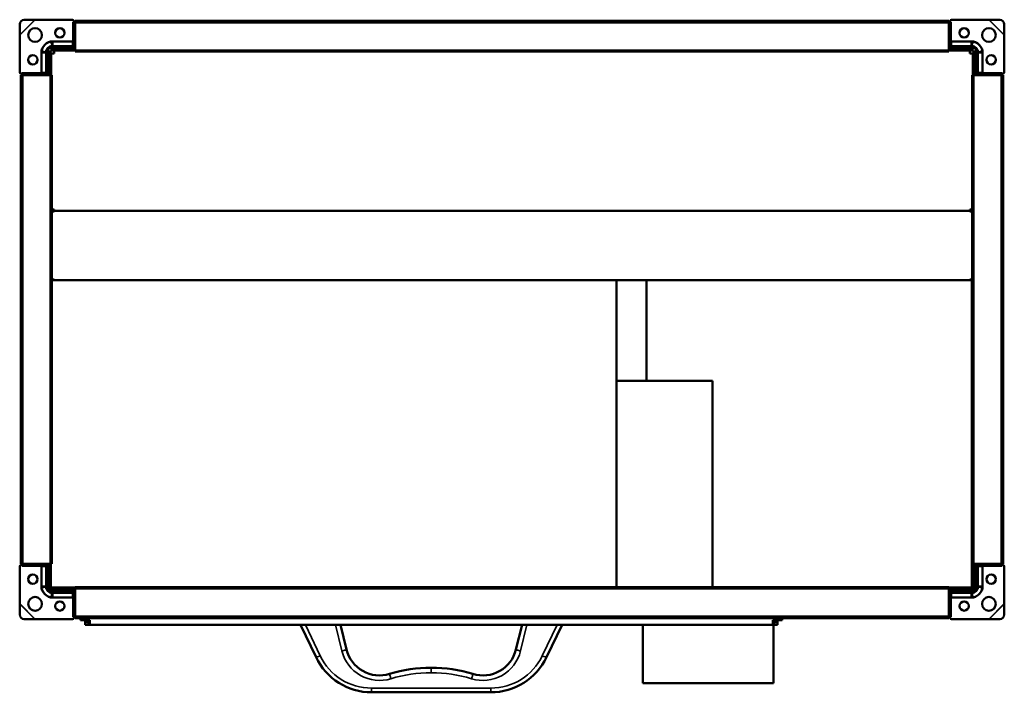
# Model space of a CAD drawing. Header units: millimetres. Extents: x 310 to 950, y 227 to 664.
import ezdxf

# ---------------------------------------------------------------- set-up
doc = ezdxf.new("R2010")
doc.units = ezdxf.units.MM
doc.header["$LTSCALE"] = 3
doc.layers.add('Widoczne (ISO)', color=7, linetype='Continuous', lineweight=50)
doc.layers.add('Widoczne wąskie (ISO)', color=7, linetype='Continuous', lineweight=35)

msp = doc.modelspace()

# ---------------------------------------------------------------- linework, layer by layer
at = {"layer": 'Widoczne (ISO)'}
for p, q in [((310.01, 654.32), (310.03, 661.23)), ((313.03, 664.23), (319.94, 664.25)), ((320.17, 664.16), (344.4, 664.16)), ((345.1, 662.66), (344.6, 662.66)), ((345.1, 663.46), (345.1, 662.66)), ((345.1, 662.66), (346, 662.66)), ((345.1, 662.66), (345.1, 650.66)), ((346, 663.46), (346, 662.26)), ((346, 663.46), (914, 663.46)), ((346, 644.46), (346, 662.26)), ((914, 663.46), (914, 662.26)), ((914, 662.66), (914.9, 662.66)), ((914, 644.46), (914, 662.26)), ((914.9, 662.66), (914.9, 663.46)), ((914.9, 650.66), (914.9, 662.66)), ((915.4, 662.66), (914.9, 662.66)), ((915.6, 664.16), (939.83, 664.16)), ((940.06, 664.25), (946.97, 664.23)), ((949.97, 661.23), (949.99, 654.32)), ((310.1, 629.86), (310.1, 654.09)), ((949.9, 654.09), (949.9, 629.86)), ((331.6, 650.15), (344.6, 650.15)), ((344.4, 647.05), (331.6, 647.05)), ((344.6, 650.66), (344.6, 650.16)), ((344.6, 650.16), (344.6, 647.1)), ((344.6, 647.1), (344.6, 647.08)), ((346, 647.66), (345.08, 647.66)), ((345.1, 646.91), (345.1, 647.66)), ((914.92, 647.66), (914, 647.66)), ((914.9, 647.66), (914.9, 646.91)), ((915.4, 650.16), (915.4, 650.66)), ((915.4, 647.1), (915.4, 650.16)), ((915.4, 650.15), (928.4, 650.15)), ((915.4, 647.08), (915.4, 647.1)), ((928.4, 647.05), (915.6, 647.05)), ((324.11, 629.66), (324.11, 642.66)), ((327.21, 642.66), (327.21, 629.86)), ((328.1, 629.86), (328.1, 643.16)), ((328.5, 642.76), (328.5, 645.76)), ((331.5, 645.76), (328.5, 645.76)), ((328.5, 642.76), (328.5, 628.26)), ((331.5, 644.26), (330, 644.26)), ((330, 644.26), (330, 642.76)), ((330, 628.26), (330, 642.76)), ((330.5, 642.25), (330.5, 628.26)), ((332.5, 642.25), (330.5, 642.25)), ((331.1, 646.16), (344.4, 646.16)), ((331.5, 645.76), (346, 645.76)), ((331.5, 644.26), (346, 644.26)), ((332.5, 642.26), (332.5, 644.26)), ((332.5, 642.26), (332.5, 642.25)), ((346, 644.46), (346, 643.46)), ((346, 643.46), (914, 643.46)), ((914, 645.76), (928.5, 645.76)), ((914, 644.46), (914, 643.46)), ((914, 644.26), (928.5, 644.26)), ((915.6, 646.16), (928.9, 646.16)), ((927.5, 644.26), (927.5, 642.26)), ((927.5, 642.25), (927.5, 642.26)), ((927.5, 642.25), (929.5, 642.25)), ((928.5, 645.76), (931.5, 645.76)), ((928.5, 644.26), (930, 644.26)), ((929.5, 642.25), (929.5, 628.26)), ((930, 642.76), (930, 644.26)), ((930, 642.76), (930, 628.26)), ((931.5, 645.76), (931.5, 642.76)), ((931.5, 628.26), (931.5, 642.76)), ((931.9, 643.16), (931.9, 629.86)), ((932.79, 629.86), (932.79, 642.66)), ((935.89, 642.66), (935.89, 629.66)), ((311.6, 629.16), (310.8, 629.16)), ((310.8, 628.26), (312, 628.26)), ((310.8, 310.26), (310.8, 628.26)), ((311.6, 629.66), (311.6, 629.16)), ((323.6, 629.16), (311.6, 629.16)), ((311.6, 628.26), (311.6, 629.16)), ((329.8, 628.26), (312, 628.26)), ((324.1, 629.66), (323.6, 629.66)), ((327.16, 629.66), (324.1, 629.66)), ((326.6, 629.18), (326.6, 628.26)), ((326.6, 629.16), (327.36, 629.16)), ((327.18, 629.66), (327.16, 629.66)), ((329.8, 628.26), (330.8, 628.26)), ((330.8, 310.26), (330.8, 628.26)), ((930.2, 628.26), (929.2, 628.26)), ((929.2, 628.26), (929.2, 310.26)), ((930.2, 628.26), (948, 628.26)), ((932.64, 629.16), (933.4, 629.16)), ((932.84, 629.66), (932.82, 629.66)), ((935.9, 629.66), (932.84, 629.66)), ((933.4, 628.26), (933.4, 629.18)), ((936.4, 629.66), (935.9, 629.66)), ((948.4, 629.16), (936.4, 629.16)), ((949.2, 628.26), (948, 628.26)), ((948.4, 629.16), (948.4, 629.66)), ((948.4, 629.16), (948.4, 628.26)), ((949.2, 629.16), (948.4, 629.16)), ((949.2, 628.26), (949.2, 310.26)), ((332.5, 540.84), (330.8, 540.84)), ((332.5, 540.14), (330.8, 540.14)), ((332.5, 539.43), (330.8, 539.43)), ((332.5, 540.02), (332.5, 540.84)), ((927.5, 540.02), (332.5, 540.02)), ((332.5, 539.43), (332.5, 540.02)), ((927.5, 540.84), (927.5, 540.02)), ((929.2, 540.84), (927.5, 540.84)), ((927.5, 540.14), (929.2, 540.14)), ((927.5, 539.43), (927.5, 540.02)), ((927.5, 539.43), (929.2, 539.43)), ((332.5, 495.35), (330.8, 495.35)), ((330.8, 494.76), (332.5, 494.76)), ((332.5, 494.76), (332.5, 495.35)), ((927.5, 494.76), (332.5, 494.76)), ((698, 494.76), (698, 295.06)), ((717.5, 494.76), (717.5, 429.26)), ((927.5, 495.35), (929.2, 495.35)), ((927.5, 495.35), (927.5, 494.76)), ((927.5, 494.76), (929.2, 494.76)), ((928.92, 295.01), (928.92, 494.76)), ((760.4, 429.26), (698, 429.26)), ((760.4, 429.26), (760.4, 295.06)), ((310.1, 284.44), (310.1, 308.66)), ((310.8, 310.26), (312, 310.26)), ((310.8, 309.36), (311.6, 309.36)), ((311.6, 309.36), (311.6, 310.26)), ((311.6, 309.36), (323.6, 309.36)), ((311.6, 309.36), (311.6, 308.86)), ((329.8, 310.26), (312, 310.26)), ((323.6, 308.86), (324.1, 308.86)), ((324.1, 308.86), (327.16, 308.86)), ((324.11, 295.86), (324.11, 308.86)), ((326.6, 310.26), (326.6, 309.35)), ((327.36, 309.36), (326.6, 309.36)), ((327.16, 308.86), (327.18, 308.86)), ((327.21, 308.66), (327.21, 295.86)), ((328.1, 295.36), (328.1, 308.66)), ((328.1, 307.76), (328.5, 307.76)), ((328.5, 310.26), (328.5, 295.76)), ((329.8, 310.26), (330.8, 310.26)), ((330, 295.76), (330, 310.26)), ((330.35, 295.01), (330.35, 310.26)), ((930.2, 310.26), (929.2, 310.26)), ((929.92, 310.26), (929.92, 295.01)), ((930, 310.26), (930, 295.76)), ((930.2, 310.26), (948, 310.26)), ((931.5, 295.76), (931.5, 310.26)), ((931.5, 307.76), (931.9, 307.76)), ((931.9, 308.66), (931.9, 295.36)), ((933.4, 309.36), (932.64, 309.36)), ((932.79, 295.86), (932.79, 308.66)), ((932.82, 308.86), (932.84, 308.86)), ((932.84, 308.86), (935.9, 308.86)), ((933.4, 309.35), (933.4, 310.26)), ((935.89, 308.86), (935.89, 295.86)), ((935.9, 308.86), (936.4, 308.86)), ((936.4, 309.36), (948.4, 309.36)), ((949.2, 310.26), (948, 310.26)), ((948.4, 310.26), (948.4, 309.36)), ((948.4, 308.86), (948.4, 309.36)), ((948.4, 309.36), (949.2, 309.36)), ((949.9, 308.66), (949.9, 284.44)), ((328.5, 295.76), (328.5, 294.26)), ((330, 295.76), (328.5, 295.76)), ((346, 295.01), (330.35, 295.01)), ((332.5, 294.66), (332.5, 295.01)), ((346, 294.66), (332.5, 294.66)), ((346, 294.06), (346, 295.06)), ((914, 295.06), (346, 295.06)), ((914, 294.06), (914, 295.06)), ((928.92, 295.01), (914, 295.01)), ((927.5, 294.66), (914, 294.66)), ((927.5, 295.01), (927.5, 294.66)), ((929.92, 295.01), (928.92, 295.01)), ((930, 295.76), (931.5, 295.76)), ((931.5, 294.26), (931.5, 295.76)), ((330, 294.26), (328.5, 294.26)), ((330, 292.76), (329.6, 292.76)), ((330, 294.26), (335, 294.26)), ((330, 292.76), (330, 294.26)), ((335, 292.76), (330, 292.76)), ((344.4, 292.36), (331.1, 292.36)), ((331.6, 291.47), (344.4, 291.47)), ((344.6, 288.37), (331.6, 288.37)), ((346, 294.26), (335, 294.26)), ((346, 292.76), (335, 292.76)), ((344.6, 291.44), (344.6, 291.42)), ((344.6, 291.42), (344.6, 288.36)), ((344.6, 288.36), (344.6, 287.86)), ((345.08, 290.86), (346, 290.86)), ((345.1, 290.86), (345.1, 291.62)), ((346, 294.06), (346, 276.26)), ((925, 294.26), (914, 294.26)), ((914, 294.06), (914, 276.26)), ((925, 292.76), (914, 292.76)), ((914, 290.86), (914.92, 290.86)), ((914.9, 291.62), (914.9, 290.86)), ((915.4, 291.42), (915.4, 291.44)), ((915.4, 288.36), (915.4, 291.42)), ((928.4, 288.37), (915.4, 288.37)), ((915.4, 287.86), (915.4, 288.36)), ((928.9, 292.36), (915.6, 292.36)), ((915.6, 291.47), (928.4, 291.47)), ((925, 294.26), (930, 294.26)), ((930, 292.76), (925, 292.76)), ((930, 294.26), (931.5, 294.26)), ((930, 292.76), (930, 294.26)), ((930, 292.76), (930.4, 292.76)), ((310.03, 277.29), (310.01, 284.2)), ((345.1, 287.86), (345.1, 275.86)), ((914.9, 275.86), (914.9, 287.86)), ((949.99, 284.2), (949.97, 277.29)), ((344.6, 275.86), (345.1, 275.86)), ((346, 275.86), (345.1, 275.86)), ((345.1, 275.86), (345.1, 275.06)), ((346, 275.06), (346, 276.26)), ((914, 275.06), (914, 276.26)), ((914.9, 275.86), (914, 275.86)), ((914.9, 275.86), (915.4, 275.86)), ((914.9, 275.06), (914.9, 275.86)), ((319.94, 274.27), (313.03, 274.29)), ((344.4, 274.36), (320.17, 274.36)), ((914, 275.06), (346, 275.06)), ((349.5, 273.76), (349.5, 275.06)), ((352.5, 273.76), (349.5, 273.76)), ((352.5, 273.76), (352.5, 270.76)), ((352.5, 273.76), (354, 273.76)), ((355.5, 270.76), (352.5, 270.76)), ((354, 275.06), (354, 273.76)), ((354, 273.76), (354, 272.26)), ((355.5, 272.26), (354, 272.26)), ((354.5, 275.06), (354.5, 273.76)), ((355.5, 273.76), (354.5, 273.76)), ((355.5, 273.76), (355.5, 270.76)), ((355.5, 270.76), (799.5, 270.76)), ((492.5, 270.76), (502.63, 249.53)), ((522.41, 254.63), (518.5, 270.76)), ((636.5, 270.76), (632.59, 254.63)), ((652.37, 249.53), (662.5, 270.76)), ((715, 270.76), (715, 232.76)), ((799.5, 273.76), (800.5, 273.76)), ((799.5, 273.76), (799.5, 270.76)), ((799.5, 272.26), (801, 272.26)), ((799.5, 270.76), (802.5, 270.76)), ((800, 270.76), (800, 232.76)), ((800.5, 273.76), (800.5, 275.06)), ((801, 273.76), (801, 275.06)), ((801, 272.26), (801, 273.76)), ((801, 273.76), (802.5, 273.76)), ((802.5, 273.76), (802.5, 270.76)), ((802.5, 273.76), (805.5, 273.76)), ((805.5, 275.06), (805.5, 273.76)), ((939.83, 274.36), (915.6, 274.36)), ((946.97, 274.29), (940.06, 274.27)), ((800, 232.76), (715, 232.76)), ((538.73, 226.76), (616.27, 226.76))]:
    msp.add_line(p, q, dxfattribs=at)
for centre, radius in [((320, 654.26), 4.5), ((336.1, 655.66), 3), ((923.9, 655.66), 3), ((940, 654.26), 4.5), ((318.6, 638.16), 3), ((941.4, 638.16), 3), ((318.6, 300.36), 3), ((941.4, 300.36), 3), ((320, 284.26), 4.5), ((940, 284.26), 4.5), ((336.1, 282.86), 3), ((923.9, 282.86), 3)]:
    msp.add_circle(centre, radius, dxfattribs=at)
for centre, radius, start, end in [((344.4, 663.46), 0.7, 0, 90), ((915.6, 663.46), 0.7, 90, 180), ((331.6, 642.66), 7.49, 90, 180), ((344.6, 650.66), 0.5, 270, 0), ((915.4, 650.66), 0.5, 180, 270), ((928.4, 642.66), 7.49, 0, 90), ((331.1, 643.16), 3, 150.07357, 180), ((331.1, 643.16), 3, 90, 119.92643), ((928.9, 643.16), 3, 60.07357, 90), ((928.9, 643.16), 3, 0, 29.92643), ((310.8, 629.86), 0.7, 180, 270), ((323.6, 629.66), 0.5, 270, 0), ((936.4, 629.66), 0.5, 180, 270), ((949.2, 629.86), 0.7, 270, 0), ((310.8, 308.66), 0.7, 90, 180), ((323.6, 308.86), 0.5, 0, 90), ((936.4, 308.86), 0.5, 90, 180), ((949.2, 308.66), 0.7, 0, 90), ((331.6, 295.86), 7.49, 180, 270), ((331.1, 295.36), 3, 180, 270), ((928.4, 295.86), 7.49, 270, 0), ((928.9, 295.36), 3, 270, 0), ((344.6, 287.86), 0.5, 0, 90), ((915.4, 287.86), 0.5, 90, 180), ((344.4, 275.06), 0.7, 270, 0), ((915.6, 275.06), 0.7, 180, 270), ((543.86, 259.83), 22.07, 193.62699, 287.2391), ((611.14, 259.83), 22.07, 252.7609, 346.37301), ((538.73, 266.76), 40, 205.51387, 270), ((616.27, 266.76), 40, 270, 334.48613), ((576.86, 153.48), 89.28, 89.58894, 107.2391), ((578.14, 153.48), 89.28, 72.7609, 90.41106)]:
    msp.add_arc(centre, radius, start, end, dxfattribs=at)
for centre, major_axis, ratio, start_param, end_param in [((313.02, 661.24), (2.12, 2.12), 0.996195, 0.785398, 2.356194), ((946.98, 661.24), (2.12, -2.12), 0.996195, 0.785398, 2.356194), ((344.4, 646.91), (0, -0.745), 0.939693, 0, 1.570796), ((344.4, 647.82), (0, -0.745), 0.939693, 0.289752, 1.361396), ((915.6, 646.91), (0, -0.745), 0.939693, 4.712389, 6.283185), ((915.6, 647.82), (0, -0.745), 0.939693, 4.921789, 5.993434), ((326.45, 629.86), (0.745, 0), 0.939693, 4.921789, 5.993434), ((327.36, 629.86), (0.745, 0), 0.939693, 4.712389, 6.283185), ((932.64, 629.86), (-0.745, 0), 0.939693, 0, 1.570796), ((933.55, 629.86), (-0.745, 0), 0.939693, 0.289752, 1.361396), ((326.45, 308.66), (0.745, 0), 0.939693, 0.289752, 1.361396), ((327.36, 308.66), (0.745, 0), 0.939693, 0, 1.570796), ((932.64, 308.66), (-0.745, 0), 0.939693, 4.712389, 6.283185), ((933.55, 308.66), (-0.745, 0), 0.939693, 4.921789, 5.993434), ((344.4, 291.62), (0, 0.745), 0.939693, 4.712389, 6.283185), ((344.4, 290.71), (0, 0.745), 0.939693, 4.921789, 5.993434), ((915.6, 291.62), (0, 0.745), 0.939693, 0, 1.570796), ((915.6, 290.71), (0, 0.745), 0.939693, 0.289752, 1.361396), ((313.02, 277.28), (-2.12, 2.12), 0.996195, 0.785398, 2.356194), ((946.98, 277.28), (-2.12, -2.12), 0.996195, 0.785398, 2.356194)]:
    msp.add_ellipse(centre, major_axis=major_axis, ratio=ratio, start_param=start_param, end_param=end_param, dxfattribs=at)
for points, knots in [([(320.17, 664.16), (320.13, 664.18), (320.1, 664.19), (320.02, 664.22), (319.98, 664.23), (319.94, 664.25)], [0, 0, 0, 0, 0.01249515, 0.01249515, 0.0249903, 0.0249903, 0.0249903, 0.0249903]), ([(940.06, 664.25), (940.02, 664.23), (939.98, 664.22), (939.9, 664.19), (939.87, 664.18), (939.83, 664.16)], [0, 0, 0, 0, 0.01249515, 0.01249515, 0.0249903, 0.0249903, 0.0249903, 0.0249903]), ([(310.01, 654.32), (310.03, 654.28), (310.04, 654.24), (310.07, 654.17), (310.09, 654.13), (310.1, 654.09)], [0, 0, 0, 0, 0.01249515, 0.01249515, 0.0249903, 0.0249903, 0.0249903, 0.0249903]), ([(949.9, 654.09), (949.91, 654.13), (949.93, 654.17), (949.96, 654.24), (949.97, 654.28), (949.99, 654.32)], [0, 0, 0, 0, 0.01249515, 0.01249515, 0.0249903, 0.0249903, 0.0249903, 0.0249903]), ([(327.22, 643.32), (327.24, 643.78), (327.34, 644.23), (327.71, 645.13), (328, 645.55), (328.71, 646.26), (329.13, 646.54), (330.02, 646.92), (330.48, 647.03), (330.94, 647.05)], [0.0000002, 0.0000002, 0.0000002, 0.0000002, 0.138614, 0.138614, 0.2902546, 0.2902546, 0.4411619, 0.4411619, 0.5810662, 0.5810662, 0.5810662, 0.5810662]), ([(331.1, 647.05), (331.07, 647.05), (331.05, 647.05), (331, 647.05), (330.97, 647.05), (330.94, 647.05)], [-0.01558465, -0.01558465, -0.01558465, -0.01558465, -0.00779233, -0.00779233, 0, 0, 0, 0]), ([(331.6, 647.05), (331.52, 647.05), (331.43, 647.05), (331.27, 647.05), (331.18, 647.05), (331.1, 647.05)], [0, 0, 0, 0, 0.02497584, 0.02497584, 0.04995141, 0.04995141, 0.04995141, 0.04995141]), ([(928.9, 647.05), (928.82, 647.05), (928.73, 647.05), (928.57, 647.05), (928.48, 647.05), (928.4, 647.05)], [0.00000127, 0.00000127, 0.00000127, 0.00000127, 0.02497637, 0.02497637, 0.04995171, 0.04995171, 0.04995171, 0.04995171]), ([(928.9, 647.05), (928.93, 647.05), (928.95, 647.05), (929, 647.05), (929.03, 647.05), (929.06, 647.05)], [0.00000127, 0.00000127, 0.00000127, 0.00000127, 0.0077936, 0.0077936, 0.01558592, 0.01558592, 0.01558592, 0.01558592]), ([(929.06, 647.05), (929.52, 647.03), (929.97, 646.92), (930.86, 646.55), (931.29, 646.26), (932, 645.55), (932.28, 645.13), (932.66, 644.24), (932.76, 643.78), (932.78, 643.32)], [0.0000002, 0.0000002, 0.0000002, 0.0000002, 0.138614, 0.138614, 0.2902546, 0.2902546, 0.4411619, 0.4411619, 0.5810662, 0.5810662, 0.5810662, 0.5810662]), ([(327.21, 643.16), (327.21, 643.19), (327.21, 643.21), (327.21, 643.26), (327.21, 643.29), (327.22, 643.32)], [0.00000127, 0.00000127, 0.00000127, 0.00000127, 0.0077936, 0.0077936, 0.01558592, 0.01558592, 0.01558592, 0.01558592]), ([(327.21, 643.16), (327.21, 643.08), (327.21, 642.99), (327.21, 642.83), (327.21, 642.74), (327.21, 642.66)], [0.00000127, 0.00000127, 0.00000127, 0.00000127, 0.02497637, 0.02497637, 0.04995171, 0.04995171, 0.04995171, 0.04995171]), ([(932.79, 643.16), (932.79, 643.19), (932.79, 643.21), (932.79, 643.26), (932.79, 643.29), (932.78, 643.32)], [-0.01558465, -0.01558465, -0.01558465, -0.01558465, -0.00779233, -0.00779233, 0, 0, 0, 0]), ([(932.79, 642.66), (932.79, 642.74), (932.79, 642.83), (932.79, 642.99), (932.79, 643.08), (932.79, 643.16)], [0, 0, 0, 0, 0.02497584, 0.02497584, 0.04995141, 0.04995141, 0.04995141, 0.04995141]), ([(327.21, 295.86), (327.21, 295.78), (327.21, 295.69), (327.21, 295.53), (327.21, 295.44), (327.21, 295.36)], [0, 0, 0, 0, 0.02497584, 0.02497584, 0.04995141, 0.04995141, 0.04995141, 0.04995141]), ([(327.21, 295.36), (327.21, 295.34), (327.21, 295.31), (327.21, 295.26), (327.21, 295.23), (327.22, 295.21)], [-0.01558465, -0.01558465, -0.01558465, -0.01558465, -0.00779233, -0.00779233, 0, 0, 0, 0]), ([(330.94, 291.48), (330.48, 291.5), (330.03, 291.6), (329.14, 291.97), (328.71, 292.26), (328, 292.97), (327.72, 293.39), (327.34, 294.28), (327.24, 294.74), (327.22, 295.21)], [0.0000002, 0.0000002, 0.0000002, 0.0000002, 0.138614, 0.138614, 0.2902546, 0.2902546, 0.4411619, 0.4411619, 0.5810662, 0.5810662, 0.5810662, 0.5810662]), ([(932.78, 295.21), (932.76, 294.74), (932.66, 294.29), (932.29, 293.4), (932, 292.97), (931.29, 292.26), (930.87, 291.98), (929.98, 291.6), (929.52, 291.5), (929.06, 291.48)], [0.0000002, 0.0000002, 0.0000002, 0.0000002, 0.138614, 0.138614, 0.2902546, 0.2902546, 0.4411619, 0.4411619, 0.5810662, 0.5810662, 0.5810662, 0.5810662]), ([(932.79, 295.36), (932.79, 295.34), (932.79, 295.31), (932.79, 295.26), (932.79, 295.23), (932.78, 295.21)], [0.00000127, 0.00000127, 0.00000127, 0.00000127, 0.0077936, 0.0077936, 0.01558592, 0.01558592, 0.01558592, 0.01558592]), ([(932.79, 295.36), (932.79, 295.44), (932.79, 295.53), (932.79, 295.69), (932.79, 295.78), (932.79, 295.86)], [0.00000127, 0.00000127, 0.00000127, 0.00000127, 0.02497637, 0.02497637, 0.04995171, 0.04995171, 0.04995171, 0.04995171]), ([(331.1, 291.47), (331.07, 291.47), (331.05, 291.47), (331, 291.47), (330.97, 291.48), (330.94, 291.48)], [0.00000127, 0.00000127, 0.00000127, 0.00000127, 0.0077936, 0.0077936, 0.01558592, 0.01558592, 0.01558592, 0.01558592]), ([(331.1, 291.47), (331.18, 291.47), (331.27, 291.47), (331.43, 291.47), (331.52, 291.47), (331.6, 291.47)], [0.00000127, 0.00000127, 0.00000127, 0.00000127, 0.02497637, 0.02497637, 0.04995171, 0.04995171, 0.04995171, 0.04995171]), ([(928.4, 291.47), (928.48, 291.47), (928.57, 291.47), (928.73, 291.47), (928.82, 291.47), (928.9, 291.47)], [0, 0, 0, 0, 0.02497584, 0.02497584, 0.04995141, 0.04995141, 0.04995141, 0.04995141]), ([(928.9, 291.47), (928.93, 291.47), (928.95, 291.47), (929, 291.47), (929.03, 291.48), (929.06, 291.48)], [-0.01558465, -0.01558465, -0.01558465, -0.01558465, -0.00779233, -0.00779233, 0, 0, 0, 0]), ([(310.1, 284.44), (310.09, 284.4), (310.07, 284.36), (310.04, 284.28), (310.03, 284.24), (310.01, 284.2)], [0, 0, 0, 0, 0.01249515, 0.01249515, 0.0249903, 0.0249903, 0.0249903, 0.0249903]), ([(949.99, 284.2), (949.97, 284.24), (949.96, 284.28), (949.93, 284.36), (949.91, 284.4), (949.9, 284.44)], [0, 0, 0, 0, 0.01249515, 0.01249515, 0.0249903, 0.0249903, 0.0249903, 0.0249903]), ([(319.94, 274.27), (319.98, 274.29), (320.02, 274.3), (320.1, 274.33), (320.13, 274.35), (320.17, 274.36)], [0, 0, 0, 0, 0.01249515, 0.01249515, 0.0249903, 0.0249903, 0.0249903, 0.0249903]), ([(939.83, 274.36), (939.87, 274.35), (939.9, 274.33), (939.98, 274.3), (940.02, 274.29), (940.06, 274.27)], [0, 0, 0, 0, 0.01249515, 0.01249515, 0.0249903, 0.0249903, 0.0249903, 0.0249903])]:
    msp.add_open_spline(points, degree=3, knots=knots, dxfattribs=at)
for points in [[(344.6, 647.08), (344.53, 647.06), (344.47, 647.05), (344.4, 647.05)], [(915.6, 647.05), (915.53, 647.05), (915.47, 647.06), (915.4, 647.08)], [(327.21, 629.86), (327.21, 629.8), (327.2, 629.73), (327.18, 629.66)], [(932.82, 629.66), (932.8, 629.73), (932.79, 629.8), (932.79, 629.86)], [(327.18, 308.86), (327.2, 308.8), (327.21, 308.73), (327.21, 308.66)], [(932.79, 308.66), (932.79, 308.73), (932.8, 308.8), (932.82, 308.86)], [(344.4, 291.47), (344.47, 291.47), (344.53, 291.46), (344.6, 291.44)], [(915.4, 291.44), (915.47, 291.46), (915.53, 291.47), (915.6, 291.47)]]:
    msp.add_open_spline(points, degree=3, dxfattribs=at)
at = {"layer": 'Widoczne wąskie (ISO)'}
for p, q in [((310.01, 654.32), (319.94, 664.25)), ((320.17, 664.16), (310.1, 654.09)), ((344.6, 662.66), (344.6, 650.66)), ((346, 662.26), (914, 662.26)), ((915.4, 650.66), (915.4, 662.66)), ((949.9, 654.09), (939.83, 664.16)), ((940.06, 664.25), (949.99, 654.32)), ((331.1, 647.05), (331.1, 646.16)), ((331.6, 649.93), (331.6, 650.15)), ((344.6, 649.93), (331.6, 649.93)), ((331.6, 649.93), (331.6, 647.05)), ((344.4, 647.05), (344.4, 646.16)), ((344.6, 650.66), (345.1, 650.66)), ((914.9, 650.66), (915.4, 650.66)), ((928.4, 649.93), (915.4, 649.93)), ((915.6, 646.16), (915.6, 647.05)), ((928.4, 649.93), (928.4, 650.15)), ((928.4, 647.05), (928.4, 649.93)), ((928.9, 647.05), (928.9, 646.16)), ((324.33, 642.66), (324.11, 642.66)), ((327.21, 642.66), (324.33, 642.66)), ((324.33, 642.66), (324.33, 629.66)), ((327.21, 643.16), (328.1, 643.16)), ((330, 642.76), (328.5, 642.76)), ((331.5, 645.76), (331.5, 644.26)), ((346, 644.46), (914, 644.46)), ((928.5, 644.26), (928.5, 645.76)), ((931.5, 642.76), (930, 642.76)), ((932.79, 643.16), (931.9, 643.16)), ((935.67, 642.66), (932.79, 642.66)), ((935.67, 629.66), (935.67, 642.66)), ((935.67, 642.66), (935.89, 642.66)), ((323.6, 629.66), (311.6, 629.66)), ((312, 310.26), (312, 628.26)), ((323.6, 629.16), (323.6, 629.66)), ((328.1, 629.86), (327.21, 629.86)), ((329.8, 310.26), (329.8, 628.26)), ((930.2, 628.26), (930.2, 310.26)), ((932.79, 629.86), (931.9, 629.86)), ((948.4, 629.66), (936.4, 629.66)), ((936.4, 629.66), (936.4, 629.16)), ((948, 628.26), (948, 310.26)), ((311.6, 308.86), (323.6, 308.86)), ((323.6, 308.86), (323.6, 309.36)), ((324.33, 308.86), (324.33, 295.86)), ((327.21, 308.66), (328.1, 308.66)), ((931.9, 308.66), (932.79, 308.66)), ((935.67, 295.86), (935.67, 308.86)), ((936.4, 309.36), (936.4, 308.86)), ((936.4, 308.86), (948.4, 308.86)), ((324.33, 295.86), (324.11, 295.86)), ((324.33, 295.86), (327.21, 295.86)), ((327.21, 295.36), (328.1, 295.36)), ((932.79, 295.36), (931.9, 295.36)), ((932.79, 295.86), (935.67, 295.86)), ((935.67, 295.86), (935.89, 295.86)), ((331.1, 291.47), (331.1, 292.36)), ((331.6, 291.47), (331.6, 288.59)), ((331.6, 288.59), (344.6, 288.59)), ((331.6, 288.59), (331.6, 288.37)), ((335, 292.76), (335, 294.26)), ((344.4, 292.36), (344.4, 291.47)), ((914, 294.06), (346, 294.06)), ((915.4, 288.59), (928.4, 288.59)), ((915.6, 291.47), (915.6, 292.36)), ((925, 294.26), (925, 292.76)), ((928.4, 288.59), (928.4, 291.47)), ((928.4, 288.59), (928.4, 288.37)), ((928.9, 291.47), (928.9, 292.36)), ((319.94, 274.27), (310.01, 284.2)), ((310.1, 284.44), (320.17, 274.36)), ((344.6, 287.86), (344.6, 275.86)), ((345.1, 287.86), (344.6, 287.86)), ((915.4, 287.86), (914.9, 287.86)), ((915.4, 275.86), (915.4, 287.86)), ((939.83, 274.36), (949.9, 284.44)), ((949.99, 284.2), (940.06, 274.27)), ((914, 276.26), (346, 276.26)), ((354, 272.26), (352.9, 272.26)), ((505.34, 250.55), (495.69, 270.76)), ((515.35, 270.76), (519.49, 253.65)), ((635.51, 253.65), (639.65, 270.76)), ((659.31, 270.76), (649.66, 250.55)), ((801, 272.26), (802.1, 272.26)), ((577.5, 242.76), (577.5, 239.49)), ((616.27, 229.49), (538.73, 229.49)), ((538.73, 229.49), (538.73, 228.76)), ((538.73, 228.76), (538.73, 226.76)), ((616.27, 229.49), (616.27, 228.76)), ((616.27, 228.76), (616.27, 226.76))]:
    msp.add_line(p, q, dxfattribs=at)
for centre, radius, start, end in [((538.73, 266.49), 37, 205.51387, 270), ((543.86, 259.56), 25.07, 193.62699, 287.2391), ((611.14, 259.56), 25.07, 252.7609, 346.37301), ((616.27, 266.49), 37, 270, 334.48613), ((576.86, 153.21), 86.28, 89.57465, 107.2391), ((578.14, 153.21), 86.28, 72.7609, 90.42535)]:
    msp.add_arc(centre, radius, start, end, dxfattribs=at)
for centre, major_axis, ratio, start_param, end_param in [((331.6, 644.79), (-6.01, 0), 0.856385, 4.711582, 4.904187), ((331.1, 645.78), (-2.08, 11.82), 0.005489, 4.818627, 5.061413), ((928.4, 644.79), (-6.01, 0), 0.856388, 4.52059, 4.713194), ((928.9, 645.78), (-2.08, -11.82), 0.005489, 4.363365, 4.606151), ((329.48, 642.66), (0, -6.01), 0.856388, 4.52059, 4.713194), ((328.48, 643.16), (11.82, -2.08), 0.005489, 4.363365, 4.606151), ((931.52, 643.16), (11.82, 2.08), 0.005489, 4.818627, 5.061413), ((930.52, 642.66), (0, 6.01), 0.856385, 4.711582, 4.904187), ((329.48, 295.86), (0, -6.01), 0.856385, 4.711582, 4.904187), ((328.48, 295.36), (-11.82, -2.08), 0.005489, 4.818627, 5.061413), ((931.52, 295.36), (-11.82, 2.08), 0.005489, 4.363365, 4.606151), ((930.52, 295.86), (0, 6.01), 0.856388, 4.52059, 4.713194), ((331.1, 292.74), (2.08, 11.82), 0.005489, 4.363365, 4.606151), ((331.6, 293.74), (6.01, 0), 0.856388, 4.52059, 4.713194), ((928.4, 293.74), (6.01, 0), 0.856385, 4.711582, 4.904187), ((928.9, 292.74), (2.08, -11.82), 0.005489, 4.818627, 5.061413), ((505.34, 250.82), (-2.71, -1.29), 0.081769, 0, 1.53179), ((519.49, 253.93), (2.92, 0.71), 0.088007, 4.691057, 6.283185), ((635.51, 253.93), (-2.92, 0.71), 0.088007, 0, 1.592128), ((649.66, 250.82), (2.71, -1.29), 0.081769, 4.751395, 6.283185), ((551.29, 235.89), (-0.89, 2.87), 0.026932, 0, 1.657373), ((603.71, 235.89), (0.89, 2.87), 0.026932, 4.625812, 6.283185)]:
    msp.add_ellipse(centre, major_axis=major_axis, ratio=ratio, start_param=start_param, end_param=end_param, dxfattribs=at)
for points, knots in [([(326.48, 647.78), (326.02, 647.32), (325.09, 646.11), (324.57, 644.67), (324.43, 643.81)], [-0.0000125, -0.0000125, -0.0000125, -0.0000125, 0.083717, 0.1958357, 0.1958357, 0.1958357, 0.1958357]), ([(330.45, 649.83), (329.17, 649.62), (327.75, 648.97), (326.63, 647.94), (326.48, 647.78)], [-0.1965799, -0.1965799, -0.1965799, -0.1965799, -0.0284018, -0.0000125, -0.0000125, -0.0000125, -0.0000125]), ([(933.52, 647.78), (933.06, 648.24), (931.85, 649.17), (930.41, 649.69), (929.55, 649.83)], [-0.0000125, -0.0000125, -0.0000125, -0.0000125, 0.083717, 0.1958357, 0.1958357, 0.1958357, 0.1958357]), ([(935.57, 643.81), (935.36, 645.09), (934.7, 646.51), (933.68, 647.63), (933.52, 647.78)], [-0.1965799, -0.1965799, -0.1965799, -0.1965799, -0.0284018, -0.0000125, -0.0000125, -0.0000125, -0.0000125]), ([(324.43, 294.71), (324.64, 293.43), (325.3, 292.02), (326.32, 290.89), (326.48, 290.74)], [-0.1965799, -0.1965799, -0.1965799, -0.1965799, -0.0284018, -0.0000125, -0.0000125, -0.0000125, -0.0000125]), ([(933.52, 290.74), (933.98, 291.2), (934.91, 292.41), (935.43, 293.86), (935.57, 294.71)], [-0.0000125, -0.0000125, -0.0000125, -0.0000125, 0.083717, 0.1958357, 0.1958357, 0.1958357, 0.1958357]), ([(326.48, 290.74), (326.94, 290.28), (328.15, 289.35), (329.59, 288.83), (330.45, 288.69)], [-0.0000125, -0.0000125, -0.0000125, -0.0000125, 0.083717, 0.1958357, 0.1958357, 0.1958357, 0.1958357]), ([(929.55, 288.69), (930.83, 288.9), (932.25, 289.56), (933.37, 290.58), (933.52, 290.74)], [-0.1965799, -0.1965799, -0.1965799, -0.1965799, -0.0284018, -0.0000125, -0.0000125, -0.0000125, -0.0000125])]:
    msp.add_open_spline(points, degree=3, knots=knots, dxfattribs=at)

doc.saveas('drawing.dxf')
